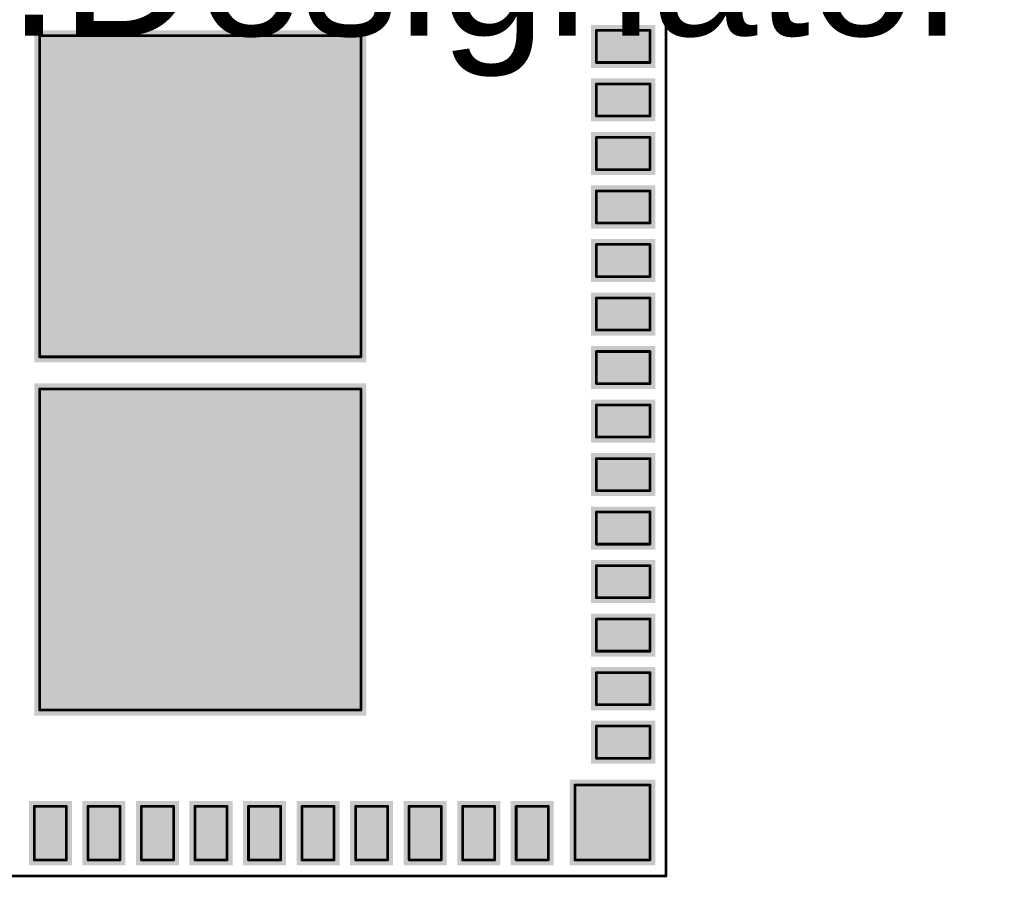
# Model space of a CAD drawing. Header units: inches. Extents: x -0.237 to 0.361, y -0.315 to 0.315.
# Tile 2 of 4: x -0.001 to 0.361, y -0.315 to 0. Entities that reach past the tile are written whole.
import ezdxf

# ---------------------------------------------------------------- set-up
doc = ezdxf.new("R2010")
doc.units = ezdxf.units.IN
doc.header["$MEASUREMENT"] = 0
for name, color, linetype in [('Top Layer', 1, 'Continuous'), ('Top Paste', 8, 'Continuous'), ('Top Solder', 216, 'Continuous'), ('Top Top Assembly-Bottom Assembly', 56, 'Continuous')]:
    doc.layers.add(name, color=color, linetype=linetype)
doc.styles.add('Arial', font='txt', dxfattribs={"height": 0.2})

msp = doc.modelspace()

# ---------------------------------------------------------------- hatches: boundary and pattern name
at = {"layer": 'Top Layer'}
for points in [[(0.12402, -0.12402), (0.00591, -0.12402), (0.00591, -0.00591), (0.12402, -0.00591)], [(0.23031, -0.00394), (0.23031, -0.01575), (0.21063, -0.01575), (0.21063, -0.00394)], [(0.23031, -0.02362), (0.23031, -0.03543), (0.21063, -0.03543), (0.21063, -0.02362)], [(0.23031, -0.04331), (0.23031, -0.05512), (0.21063, -0.05512), (0.21063, -0.04331)], [(0.23031, -0.06299), (0.23031, -0.0748), (0.21063, -0.0748), (0.21063, -0.06299)], [(0.23031, -0.08268), (0.23031, -0.09449), (0.21063, -0.09449), (0.21063, -0.08268)], [(0.23031, -0.10236), (0.23031, -0.11417), (0.21063, -0.11417), (0.21063, -0.10236)], [(0.23031, -0.12205), (0.23031, -0.13386), (0.21063, -0.13386), (0.21063, -0.12205)], [(0.12402, -0.25394), (0.00591, -0.25394), (0.00591, -0.13583), (0.12402, -0.13583)], [(0.23031, -0.14173), (0.23031, -0.15354), (0.21063, -0.15354), (0.21063, -0.14173)], [(0.23031, -0.16142), (0.23031, -0.17323), (0.21063, -0.17323), (0.21063, -0.16142)], [(0.23031, -0.1811), (0.23031, -0.19291), (0.21063, -0.19291), (0.21063, -0.1811)], [(0.23031, -0.20079), (0.23031, -0.2126), (0.21063, -0.2126), (0.21063, -0.20079)], [(0.23031, -0.22047), (0.23031, -0.23228), (0.21063, -0.23228), (0.21063, -0.22047)], [(0.23031, -0.24016), (0.23031, -0.25197), (0.21063, -0.25197), (0.21063, -0.24016)], [(0.21063, -0.27165), (0.21063, -0.25984), (0.23031, -0.25984), (0.23031, -0.27165)], [(0.23031, -0.2815), (0.23031, -0.30906), (0.20276, -0.30906), (0.20276, -0.2815)], [(0.01577, -0.30906), (0.00396, -0.30906), (0.00396, -0.28937), (0.01577, -0.28937)], [(0.03545, -0.30906), (0.02364, -0.30906), (0.02364, -0.28937), (0.03545, -0.28937)], [(0.05512, -0.30906), (0.04331, -0.30906), (0.04331, -0.28937), (0.05512, -0.28937)], [(0.07482, -0.30906), (0.06301, -0.30906), (0.06301, -0.28937), (0.07482, -0.28937)], [(0.09449, -0.30906), (0.08268, -0.30906), (0.08268, -0.28937), (0.09449, -0.28937)], [(0.11419, -0.30906), (0.10238, -0.30906), (0.10238, -0.28937), (0.11419, -0.28937)], [(0.13388, -0.30906), (0.12207, -0.30906), (0.12207, -0.28937), (0.13388, -0.28937)], [(0.15354, -0.30906), (0.14173, -0.30906), (0.14173, -0.28937), (0.15354, -0.28937)], [(0.17325, -0.30906), (0.16144, -0.30906), (0.16144, -0.28937), (0.17325, -0.28937)], [(0.19291, -0.30906), (0.1811, -0.30906), (0.1811, -0.28937), (0.19291, -0.28937)]]:
    msp.add_hatch(color=1, dxfattribs=at).paths.add_polyline_path(points)
at = {"layer": 'Top Paste'}
for points in [[(0.12402, -0.12402), (0.00591, -0.12402), (0.00591, -0.00591), (0.12402, -0.00591)], [(0.23031, -0.00394), (0.23031, -0.01575), (0.21063, -0.01575), (0.21063, -0.00394)], [(0.23031, -0.02362), (0.23031, -0.03543), (0.21063, -0.03543), (0.21063, -0.02362)], [(0.23031, -0.04331), (0.23031, -0.05512), (0.21063, -0.05512), (0.21063, -0.04331)], [(0.23031, -0.06299), (0.23031, -0.0748), (0.21063, -0.0748), (0.21063, -0.06299)], [(0.23031, -0.08268), (0.23031, -0.09449), (0.21063, -0.09449), (0.21063, -0.08268)], [(0.23031, -0.10236), (0.23031, -0.11417), (0.21063, -0.11417), (0.21063, -0.10236)], [(0.23031, -0.12205), (0.23031, -0.13386), (0.21063, -0.13386), (0.21063, -0.12205)], [(0.12402, -0.25394), (0.00591, -0.25394), (0.00591, -0.13583), (0.12402, -0.13583)], [(0.23031, -0.14173), (0.23031, -0.15354), (0.21063, -0.15354), (0.21063, -0.14173)], [(0.23031, -0.16142), (0.23031, -0.17323), (0.21063, -0.17323), (0.21063, -0.16142)], [(0.23031, -0.1811), (0.23031, -0.19291), (0.21063, -0.19291), (0.21063, -0.1811)], [(0.23031, -0.20079), (0.23031, -0.2126), (0.21063, -0.2126), (0.21063, -0.20079)], [(0.23031, -0.22047), (0.23031, -0.23228), (0.21063, -0.23228), (0.21063, -0.22047)], [(0.23031, -0.24016), (0.23031, -0.25197), (0.21063, -0.25197), (0.21063, -0.24016)], [(0.21063, -0.27165), (0.21063, -0.25984), (0.23031, -0.25984), (0.23031, -0.27165)], [(0.23031, -0.2815), (0.23031, -0.30906), (0.20276, -0.30906), (0.20276, -0.2815)], [(0.01577, -0.30906), (0.00396, -0.30906), (0.00396, -0.28937), (0.01577, -0.28937)], [(0.03545, -0.30906), (0.02364, -0.30906), (0.02364, -0.28937), (0.03545, -0.28937)], [(0.05512, -0.30906), (0.04331, -0.30906), (0.04331, -0.28937), (0.05512, -0.28937)], [(0.07482, -0.30906), (0.06301, -0.30906), (0.06301, -0.28937), (0.07482, -0.28937)], [(0.09449, -0.30906), (0.08268, -0.30906), (0.08268, -0.28937), (0.09449, -0.28937)], [(0.11419, -0.30906), (0.10238, -0.30906), (0.10238, -0.28937), (0.11419, -0.28937)], [(0.13388, -0.30906), (0.12207, -0.30906), (0.12207, -0.28937), (0.13388, -0.28937)], [(0.15354, -0.30906), (0.14173, -0.30906), (0.14173, -0.28937), (0.15354, -0.28937)], [(0.17325, -0.30906), (0.16144, -0.30906), (0.16144, -0.28937), (0.17325, -0.28937)], [(0.19291, -0.30906), (0.1811, -0.30906), (0.1811, -0.28937), (0.19291, -0.28937)]]:
    msp.add_hatch(color=8, dxfattribs=at).paths.add_polyline_path(points)
at = {"layer": 'Top Solder'}
for points in [[(0.23232, -0.00193), (0.23232, -0.01776), (0.20862, -0.01776), (0.20862, -0.00193)], [(0.12602, -0.12602), (0.0039, -0.12602), (0.0039, -0.0039), (0.12602, -0.0039)], [(0.23232, -0.02161), (0.23232, -0.03744), (0.20862, -0.03744), (0.20862, -0.02161)], [(0.23232, -0.0413), (0.23232, -0.05713), (0.20862, -0.05713), (0.20862, -0.0413)], [(0.23232, -0.06098), (0.23232, -0.07681), (0.20862, -0.07681), (0.20862, -0.06098)], [(0.23232, -0.08067), (0.23232, -0.0965), (0.20862, -0.0965), (0.20862, -0.08067)], [(0.23232, -0.10035), (0.23232, -0.11618), (0.20862, -0.11618), (0.20862, -0.10035)], [(0.23232, -0.12004), (0.23232, -0.13587), (0.20862, -0.13587), (0.20862, -0.12004)], [(0.12602, -0.25595), (0.0039, -0.25595), (0.0039, -0.13382), (0.12602, -0.13382)], [(0.23232, -0.13972), (0.23232, -0.15555), (0.20862, -0.15555), (0.20862, -0.13972)], [(0.23232, -0.15941), (0.23232, -0.17524), (0.20862, -0.17524), (0.20862, -0.15941)], [(0.23232, -0.17909), (0.23232, -0.19492), (0.20862, -0.19492), (0.20862, -0.17909)], [(0.23232, -0.19878), (0.23232, -0.21461), (0.20862, -0.21461), (0.20862, -0.19878)], [(0.23232, -0.21846), (0.23232, -0.23429), (0.20862, -0.23429), (0.20862, -0.21846)], [(0.23232, -0.23815), (0.23232, -0.25398), (0.20862, -0.25398), (0.20862, -0.23815)], [(0.20862, -0.27366), (0.20862, -0.25783), (0.23232, -0.25783), (0.23232, -0.27366)], [(0.23232, -0.27949), (0.23232, -0.31106), (0.20075, -0.31106), (0.20075, -0.27949)], [(0.01778, -0.31106), (0.00195, -0.31106), (0.00195, -0.28736), (0.01778, -0.28736)], [(0.03746, -0.31106), (0.02163, -0.31106), (0.02163, -0.28736), (0.03746, -0.28736)], [(0.05713, -0.31106), (0.0413, -0.31106), (0.0413, -0.28736), (0.05713, -0.28736)], [(0.07683, -0.31106), (0.061, -0.31106), (0.061, -0.28736), (0.07683, -0.28736)], [(0.0965, -0.31106), (0.08067, -0.31106), (0.08067, -0.28736), (0.0965, -0.28736)], [(0.1162, -0.31106), (0.10037, -0.31106), (0.10037, -0.28736), (0.1162, -0.28736)], [(0.13589, -0.31106), (0.12006, -0.31106), (0.12006, -0.28736), (0.13589, -0.28736)], [(0.15555, -0.31106), (0.13972, -0.31106), (0.13972, -0.28736), (0.15555, -0.28736)], [(0.17526, -0.31106), (0.15943, -0.31106), (0.15943, -0.28736), (0.17526, -0.28736)], [(0.19492, -0.31106), (0.17909, -0.31106), (0.17909, -0.28736), (0.19492, -0.28736)]]:
    msp.add_hatch(color=216, dxfattribs=at).paths.add_polyline_path(points)

# ---------------------------------------------------------------- linework, layer by layer
at = {"layer": 'Top Top Assembly-Bottom Assembly', "const_width": 0.001}
for points in [[(0.23622, -0.31496), (0.23622, 0.31496)], [(0.21063, -0.00394), (0.23031, -0.00394)], [(0.21063, -0.01575), (0.21063, -0.00394)], [(0.23031, -0.01575), (0.23031, -0.00394)], [(0.00591, -0.12402), (0.00591, -0.00591)], [(0.00591, -0.00591), (0.12402, -0.00591)], [(0.12402, -0.12402), (0.12402, -0.00591)], [(0.21063, -0.01575), (0.23031, -0.01575)], [(0.21063, -0.02362), (0.23031, -0.02362)], [(0.21063, -0.03543), (0.21063, -0.02362)], [(0.23031, -0.03543), (0.23031, -0.02362)], [(0.21063, -0.03543), (0.23031, -0.03543)], [(0.21063, -0.04331), (0.23031, -0.04331)], [(0.21063, -0.05512), (0.21063, -0.04331)], [(0.23031, -0.05512), (0.23031, -0.04331)], [(0.21063, -0.05512), (0.23031, -0.05512)], [(0.21063, -0.06299), (0.23031, -0.06299)], [(0.21063, -0.0748), (0.21063, -0.06299)], [(0.23031, -0.0748), (0.23031, -0.06299)], [(0.21063, -0.0748), (0.23031, -0.0748)], [(0.21063, -0.08268), (0.23031, -0.08268)], [(0.21063, -0.09449), (0.21063, -0.08268)], [(0.23031, -0.09449), (0.23031, -0.08268)], [(0.21063, -0.09449), (0.23031, -0.09449)], [(0.21063, -0.10236), (0.23031, -0.10236)], [(0.21063, -0.11417), (0.21063, -0.10236)], [(0.23031, -0.11417), (0.23031, -0.10236)], [(0.21063, -0.11417), (0.23031, -0.11417)], [(0.21063, -0.12205), (0.23031, -0.12205)], [(0.21063, -0.13386), (0.21063, -0.12205)], [(0.23031, -0.13386), (0.23031, -0.12205)], [(0.00591, -0.12402), (0.12402, -0.12402)], [(0.21063, -0.13386), (0.23031, -0.13386)], [(0.00591, -0.25394), (0.00591, -0.13583)], [(0.00591, -0.13583), (0.12402, -0.13583)], [(0.12402, -0.25394), (0.12402, -0.13583)], [(0.21063, -0.14173), (0.23031, -0.14173)], [(0.21063, -0.15354), (0.21063, -0.14173)], [(0.23031, -0.15354), (0.23031, -0.14173)], [(0.21063, -0.15354), (0.23031, -0.15354)], [(0.21063, -0.16142), (0.23031, -0.16142)], [(0.21063, -0.17323), (0.21063, -0.16142)], [(0.23031, -0.17323), (0.23031, -0.16142)], [(0.21063, -0.17323), (0.23031, -0.17323)], [(0.21063, -0.1811), (0.23031, -0.1811)], [(0.21063, -0.19291), (0.21063, -0.1811)], [(0.23031, -0.19291), (0.23031, -0.1811)], [(0.21063, -0.19291), (0.23031, -0.19291)], [(0.21063, -0.20079), (0.23031, -0.20079)], [(0.21063, -0.2126), (0.21063, -0.20079)], [(0.23031, -0.2126), (0.23031, -0.20079)], [(0.21063, -0.2126), (0.23031, -0.2126)], [(0.21063, -0.22047), (0.23031, -0.22047)], [(0.21063, -0.23228), (0.21063, -0.22047)], [(0.23031, -0.23228), (0.23031, -0.22047)], [(0.21063, -0.23228), (0.23031, -0.23228)], [(0.21063, -0.24016), (0.23031, -0.24016)], [(0.21063, -0.25197), (0.21063, -0.24016)], [(0.23031, -0.25197), (0.23031, -0.24016)], [(0.21063, -0.25197), (0.23031, -0.25197)], [(0.00591, -0.25394), (0.12402, -0.25394)], [(0.21063, -0.25984), (0.23031, -0.25984)], [(0.21063, -0.27165), (0.21063, -0.25984)], [(0.23031, -0.27165), (0.23031, -0.25984)], [(0.21063, -0.27165), (0.23031, -0.27165)], [(0.20276, -0.2815), (0.23031, -0.2815)], [(0.20276, -0.30906), (0.20276, -0.2815)], [(0.23031, -0.30906), (0.23031, -0.2815)], [(0.00396, -0.30906), (0.00396, -0.28937)], [(0.00396, -0.28937), (0.01577, -0.28937)], [(0.01577, -0.30906), (0.01577, -0.28937)], [(0.02364, -0.30906), (0.02364, -0.28937)], [(0.02364, -0.28937), (0.03545, -0.28937)], [(0.03545, -0.30906), (0.03545, -0.28937)], [(0.04333, -0.30906), (0.04333, -0.28937)], [(0.04333, -0.28937), (0.05514, -0.28937)], [(0.05514, -0.30906), (0.05514, -0.28937)], [(0.06301, -0.30906), (0.06301, -0.28937)], [(0.06301, -0.28937), (0.07482, -0.28937)], [(0.07482, -0.30906), (0.07482, -0.28937)], [(0.0827, -0.30906), (0.0827, -0.28937)], [(0.0827, -0.28937), (0.09451, -0.28937)], [(0.09451, -0.30906), (0.09451, -0.28937)], [(0.10238, -0.30906), (0.10238, -0.28937)], [(0.10238, -0.28937), (0.11419, -0.28937)], [(0.11419, -0.30906), (0.11419, -0.28937)], [(0.12207, -0.30906), (0.12207, -0.28937)], [(0.12207, -0.28937), (0.13388, -0.28937)], [(0.13388, -0.30906), (0.13388, -0.28937)], [(0.14175, -0.30906), (0.14175, -0.28937)], [(0.14175, -0.28937), (0.15356, -0.28937)], [(0.15356, -0.30906), (0.15356, -0.28937)], [(0.16144, -0.30906), (0.16144, -0.28937)], [(0.16144, -0.28937), (0.17325, -0.28937)], [(0.17325, -0.30906), (0.17325, -0.28937)], [(0.18112, -0.30906), (0.18112, -0.28937)], [(0.18112, -0.28937), (0.19293, -0.28937)], [(0.19293, -0.30906), (0.19293, -0.28937)], [(0.00396, -0.30906), (0.01577, -0.30906)], [(0.02364, -0.30906), (0.03545, -0.30906)], [(0.04333, -0.30906), (0.05514, -0.30906)], [(0.06301, -0.30906), (0.07482, -0.30906)], [(0.0827, -0.30906), (0.09451, -0.30906)], [(0.10238, -0.30906), (0.11419, -0.30906)], [(0.12207, -0.30906), (0.13388, -0.30906)], [(0.14175, -0.30906), (0.15356, -0.30906)], [(0.16144, -0.30906), (0.17325, -0.30906)], [(0.18112, -0.30906), (0.19293, -0.30906)], [(0.20276, -0.30906), (0.23031, -0.30906)], [(-0.23622, -0.31496), (0.23622, -0.31496)]]:
    msp.add_lwpolyline(points, dxfattribs=at)
at = {"layer": 'Top Top Assembly-Bottom Assembly', "const_width": 0.0005}
for points in [[(0.21038, -0.00394, 1), (0.21088, -0.00394, 1)], [(0.21038, -0.00394, 1), (0.21088, -0.00394, 1)], [(0.23006, -0.00394, 1), (0.23056, -0.00394, 1)], [(0.23006, -0.00394, 1), (0.23056, -0.00394, 1)], [(0.00566, -0.00591, 1), (0.00616, -0.00591, 1)], [(0.00566, -0.00591, 1), (0.00616, -0.00591, 1)], [(0.12377, -0.00591, 1), (0.12427, -0.00591, 1)], [(0.12377, -0.00591, 1), (0.12427, -0.00591, 1)], [(0.21038, -0.01575, 1), (0.21088, -0.01575, 1)], [(0.21038, -0.01575, 1), (0.21088, -0.01575, 1)], [(0.23006, -0.01575, 1), (0.23056, -0.01575, 1)], [(0.23006, -0.01575, 1), (0.23056, -0.01575, 1)], [(0.21038, -0.02362, 1), (0.21088, -0.02362, 1)], [(0.21038, -0.02362, 1), (0.21088, -0.02362, 1)], [(0.23006, -0.02362, 1), (0.23056, -0.02362, 1)], [(0.23006, -0.02362, 1), (0.23056, -0.02362, 1)], [(0.21038, -0.03543, 1), (0.21088, -0.03543, 1)], [(0.21038, -0.03543, 1), (0.21088, -0.03543, 1)], [(0.23006, -0.03543, 1), (0.23056, -0.03543, 1)], [(0.23006, -0.03543, 1), (0.23056, -0.03543, 1)], [(0.21038, -0.04331, 1), (0.21088, -0.04331, 1)], [(0.21038, -0.04331, 1), (0.21088, -0.04331, 1)], [(0.23006, -0.04331, 1), (0.23056, -0.04331, 1)], [(0.23006, -0.04331, 1), (0.23056, -0.04331, 1)], [(0.21038, -0.05512, 1), (0.21088, -0.05512, 1)], [(0.21038, -0.05512, 1), (0.21088, -0.05512, 1)], [(0.23006, -0.05512, 1), (0.23056, -0.05512, 1)], [(0.23006, -0.05512, 1), (0.23056, -0.05512, 1)], [(0.21038, -0.06299, 1), (0.21088, -0.06299, 1)], [(0.21038, -0.06299, 1), (0.21088, -0.06299, 1)], [(0.23006, -0.06299, 1), (0.23056, -0.06299, 1)], [(0.23006, -0.06299, 1), (0.23056, -0.06299, 1)], [(0.21038, -0.0748, 1), (0.21088, -0.0748, 1)], [(0.21038, -0.0748, 1), (0.21088, -0.0748, 1)], [(0.23006, -0.0748, 1), (0.23056, -0.0748, 1)], [(0.23006, -0.0748, 1), (0.23056, -0.0748, 1)], [(0.21038, -0.08268, 1), (0.21088, -0.08268, 1)], [(0.21038, -0.08268, 1), (0.21088, -0.08268, 1)], [(0.23006, -0.08268, 1), (0.23056, -0.08268, 1)], [(0.23006, -0.08268, 1), (0.23056, -0.08268, 1)], [(0.21038, -0.09449, 1), (0.21088, -0.09449, 1)], [(0.21038, -0.09449, 1), (0.21088, -0.09449, 1)], [(0.23006, -0.09449, 1), (0.23056, -0.09449, 1)], [(0.23006, -0.09449, 1), (0.23056, -0.09449, 1)], [(0.21038, -0.10236, 1), (0.21088, -0.10236, 1)], [(0.21038, -0.10236, 1), (0.21088, -0.10236, 1)], [(0.23006, -0.10236, 1), (0.23056, -0.10236, 1)], [(0.23006, -0.10236, 1), (0.23056, -0.10236, 1)], [(0.21038, -0.11417, 1), (0.21088, -0.11417, 1)], [(0.21038, -0.11417, 1), (0.21088, -0.11417, 1)], [(0.23006, -0.11417, 1), (0.23056, -0.11417, 1)], [(0.23006, -0.11417, 1), (0.23056, -0.11417, 1)], [(0.21038, -0.12205, 1), (0.21088, -0.12205, 1)], [(0.21038, -0.12205, 1), (0.21088, -0.12205, 1)], [(0.23006, -0.12205, 1), (0.23056, -0.12205, 1)], [(0.23006, -0.12205, 1), (0.23056, -0.12205, 1)], [(0.00566, -0.12402, 1), (0.00616, -0.12402, 1)], [(0.00566, -0.12402, 1), (0.00616, -0.12402, 1)], [(0.12377, -0.12402, 1), (0.12427, -0.12402, 1)], [(0.12377, -0.12402, 1), (0.12427, -0.12402, 1)], [(0.21038, -0.13386, 1), (0.21088, -0.13386, 1)], [(0.21038, -0.13386, 1), (0.21088, -0.13386, 1)], [(0.23006, -0.13386, 1), (0.23056, -0.13386, 1)], [(0.23006, -0.13386, 1), (0.23056, -0.13386, 1)], [(0.00566, -0.13583, 1), (0.00616, -0.13583, 1)], [(0.00566, -0.13583, 1), (0.00616, -0.13583, 1)], [(0.12377, -0.13583, 1), (0.12427, -0.13583, 1)], [(0.12377, -0.13583, 1), (0.12427, -0.13583, 1)], [(0.21038, -0.14173, 1), (0.21088, -0.14173, 1)], [(0.21038, -0.14173, 1), (0.21088, -0.14173, 1)], [(0.23006, -0.14173, 1), (0.23056, -0.14173, 1)], [(0.23006, -0.14173, 1), (0.23056, -0.14173, 1)], [(0.21038, -0.15354, 1), (0.21088, -0.15354, 1)], [(0.21038, -0.15354, 1), (0.21088, -0.15354, 1)], [(0.23006, -0.15354, 1), (0.23056, -0.15354, 1)], [(0.23006, -0.15354, 1), (0.23056, -0.15354, 1)], [(0.21038, -0.16142, 1), (0.21088, -0.16142, 1)], [(0.21038, -0.16142, 1), (0.21088, -0.16142, 1)], [(0.23006, -0.16142, 1), (0.23056, -0.16142, 1)], [(0.23006, -0.16142, 1), (0.23056, -0.16142, 1)], [(0.21038, -0.17323, 1), (0.21088, -0.17323, 1)], [(0.21038, -0.17323, 1), (0.21088, -0.17323, 1)], [(0.23006, -0.17323, 1), (0.23056, -0.17323, 1)], [(0.23006, -0.17323, 1), (0.23056, -0.17323, 1)], [(0.21038, -0.1811, 1), (0.21088, -0.1811, 1)], [(0.21038, -0.1811, 1), (0.21088, -0.1811, 1)], [(0.23006, -0.1811, 1), (0.23056, -0.1811, 1)], [(0.23006, -0.1811, 1), (0.23056, -0.1811, 1)], [(0.21038, -0.19291, 1), (0.21088, -0.19291, 1)], [(0.21038, -0.19291, 1), (0.21088, -0.19291, 1)], [(0.23006, -0.19291, 1), (0.23056, -0.19291, 1)], [(0.23006, -0.19291, 1), (0.23056, -0.19291, 1)], [(0.21038, -0.20079, 1), (0.21088, -0.20079, 1)], [(0.21038, -0.20079, 1), (0.21088, -0.20079, 1)], [(0.23006, -0.20079, 1), (0.23056, -0.20079, 1)], [(0.23006, -0.20079, 1), (0.23056, -0.20079, 1)], [(0.21038, -0.2126, 1), (0.21088, -0.2126, 1)], [(0.21038, -0.2126, 1), (0.21088, -0.2126, 1)], [(0.23006, -0.2126, 1), (0.23056, -0.2126, 1)], [(0.23006, -0.2126, 1), (0.23056, -0.2126, 1)], [(0.21038, -0.22047, 1), (0.21088, -0.22047, 1)], [(0.21038, -0.22047, 1), (0.21088, -0.22047, 1)], [(0.23006, -0.22047, 1), (0.23056, -0.22047, 1)], [(0.23006, -0.22047, 1), (0.23056, -0.22047, 1)], [(0.21038, -0.23228, 1), (0.21088, -0.23228, 1)], [(0.21038, -0.23228, 1), (0.21088, -0.23228, 1)], [(0.23006, -0.23228, 1), (0.23056, -0.23228, 1)], [(0.23006, -0.23228, 1), (0.23056, -0.23228, 1)], [(0.21038, -0.24016, 1), (0.21088, -0.24016, 1)], [(0.21038, -0.24016, 1), (0.21088, -0.24016, 1)], [(0.23006, -0.24016, 1), (0.23056, -0.24016, 1)], [(0.23006, -0.24016, 1), (0.23056, -0.24016, 1)], [(0.21038, -0.25197, 1), (0.21088, -0.25197, 1)], [(0.21038, -0.25197, 1), (0.21088, -0.25197, 1)], [(0.23006, -0.25197, 1), (0.23056, -0.25197, 1)], [(0.23006, -0.25197, 1), (0.23056, -0.25197, 1)], [(0.00566, -0.25394, 1), (0.00616, -0.25394, 1)], [(0.00566, -0.25394, 1), (0.00616, -0.25394, 1)], [(0.12377, -0.25394, 1), (0.12427, -0.25394, 1)], [(0.12377, -0.25394, 1), (0.12427, -0.25394, 1)], [(0.21038, -0.25984, 1), (0.21088, -0.25984, 1)], [(0.21038, -0.25984, 1), (0.21088, -0.25984, 1)], [(0.23006, -0.25984, 1), (0.23056, -0.25984, 1)], [(0.23006, -0.25984, 1), (0.23056, -0.25984, 1)], [(0.21038, -0.27165, 1), (0.21088, -0.27165, 1)], [(0.21038, -0.27165, 1), (0.21088, -0.27165, 1)], [(0.23006, -0.27165, 1), (0.23056, -0.27165, 1)], [(0.23006, -0.27165, 1), (0.23056, -0.27165, 1)], [(0.20251, -0.2815, 1), (0.20301, -0.2815, 1)], [(0.20251, -0.2815, 1), (0.20301, -0.2815, 1)], [(0.23006, -0.2815, 1), (0.23056, -0.2815, 1)], [(0.23006, -0.2815, 1), (0.23056, -0.2815, 1)], [(0.00371, -0.28937, 1), (0.00421, -0.28937, 1)], [(0.00371, -0.28937, 1), (0.00421, -0.28937, 1)], [(0.01552, -0.28937, 1), (0.01602, -0.28937, 1)], [(0.01552, -0.28937, 1), (0.01602, -0.28937, 1)], [(0.02339, -0.28937, 1), (0.02389, -0.28937, 1)], [(0.02339, -0.28937, 1), (0.02389, -0.28937, 1)], [(0.0352, -0.28937, 1), (0.0357, -0.28937, 1)], [(0.0352, -0.28937, 1), (0.0357, -0.28937, 1)], [(0.04308, -0.28937, 1), (0.04358, -0.28937, 1)], [(0.04308, -0.28937, 1), (0.04358, -0.28937, 1)], [(0.05489, -0.28937, 1), (0.05539, -0.28937, 1)], [(0.05489, -0.28937, 1), (0.05539, -0.28937, 1)], [(0.06276, -0.28937, 1), (0.06326, -0.28937, 1)], [(0.06276, -0.28937, 1), (0.06326, -0.28937, 1)], [(0.07457, -0.28937, 1), (0.07507, -0.28937, 1)], [(0.07457, -0.28937, 1), (0.07507, -0.28937, 1)], [(0.08245, -0.28937, 1), (0.08295, -0.28937, 1)], [(0.08245, -0.28937, 1), (0.08295, -0.28937, 1)], [(0.09426, -0.28937, 1), (0.09476, -0.28937, 1)], [(0.09426, -0.28937, 1), (0.09476, -0.28937, 1)], [(0.10213, -0.28937, 1), (0.10263, -0.28937, 1)], [(0.10213, -0.28937, 1), (0.10263, -0.28937, 1)], [(0.11394, -0.28937, 1), (0.11444, -0.28937, 1)], [(0.11394, -0.28937, 1), (0.11444, -0.28937, 1)], [(0.12182, -0.28937, 1), (0.12232, -0.28937, 1)], [(0.12182, -0.28937, 1), (0.12232, -0.28937, 1)], [(0.13363, -0.28937, 1), (0.13413, -0.28937, 1)], [(0.13363, -0.28937, 1), (0.13413, -0.28937, 1)], [(0.1415, -0.28937, 1), (0.142, -0.28937, 1)], [(0.1415, -0.28937, 1), (0.142, -0.28937, 1)], [(0.15331, -0.28937, 1), (0.15381, -0.28937, 1)], [(0.15331, -0.28937, 1), (0.15381, -0.28937, 1)], [(0.16119, -0.28937, 1), (0.16169, -0.28937, 1)], [(0.16119, -0.28937, 1), (0.16169, -0.28937, 1)], [(0.173, -0.28937, 1), (0.1735, -0.28937, 1)], [(0.173, -0.28937, 1), (0.1735, -0.28937, 1)], [(0.18087, -0.28937, 1), (0.18137, -0.28937, 1)], [(0.18087, -0.28937, 1), (0.18137, -0.28937, 1)], [(0.19268, -0.28937, 1), (0.19318, -0.28937, 1)], [(0.19268, -0.28937, 1), (0.19318, -0.28937, 1)], [(0.00371, -0.30906, 1), (0.00421, -0.30906, 1)], [(0.00371, -0.30906, 1), (0.00421, -0.30906, 1)], [(0.01552, -0.30906, 1), (0.01602, -0.30906, 1)], [(0.01552, -0.30906, 1), (0.01602, -0.30906, 1)], [(0.02339, -0.30906, 1), (0.02389, -0.30906, 1)], [(0.02339, -0.30906, 1), (0.02389, -0.30906, 1)], [(0.0352, -0.30906, 1), (0.0357, -0.30906, 1)], [(0.0352, -0.30906, 1), (0.0357, -0.30906, 1)], [(0.04308, -0.30906, 1), (0.04358, -0.30906, 1)], [(0.04308, -0.30906, 1), (0.04358, -0.30906, 1)], [(0.05489, -0.30906, 1), (0.05539, -0.30906, 1)], [(0.05489, -0.30906, 1), (0.05539, -0.30906, 1)], [(0.06276, -0.30906, 1), (0.06326, -0.30906, 1)], [(0.06276, -0.30906, 1), (0.06326, -0.30906, 1)], [(0.07457, -0.30906, 1), (0.07507, -0.30906, 1)], [(0.07457, -0.30906, 1), (0.07507, -0.30906, 1)], [(0.08245, -0.30906, 1), (0.08295, -0.30906, 1)], [(0.08245, -0.30906, 1), (0.08295, -0.30906, 1)], [(0.09426, -0.30906, 1), (0.09476, -0.30906, 1)], [(0.09426, -0.30906, 1), (0.09476, -0.30906, 1)], [(0.10213, -0.30906, 1), (0.10263, -0.30906, 1)], [(0.10213, -0.30906, 1), (0.10263, -0.30906, 1)], [(0.11394, -0.30906, 1), (0.11444, -0.30906, 1)], [(0.11394, -0.30906, 1), (0.11444, -0.30906, 1)], [(0.12182, -0.30906, 1), (0.12232, -0.30906, 1)], [(0.12182, -0.30906, 1), (0.12232, -0.30906, 1)], [(0.13363, -0.30906, 1), (0.13413, -0.30906, 1)], [(0.13363, -0.30906, 1), (0.13413, -0.30906, 1)], [(0.1415, -0.30906, 1), (0.142, -0.30906, 1)], [(0.1415, -0.30906, 1), (0.142, -0.30906, 1)], [(0.15331, -0.30906, 1), (0.15381, -0.30906, 1)], [(0.15331, -0.30906, 1), (0.15381, -0.30906, 1)], [(0.16119, -0.30906, 1), (0.16169, -0.30906, 1)], [(0.16119, -0.30906, 1), (0.16169, -0.30906, 1)], [(0.173, -0.30906, 1), (0.1735, -0.30906, 1)], [(0.173, -0.30906, 1), (0.1735, -0.30906, 1)], [(0.18087, -0.30906, 1), (0.18137, -0.30906, 1)], [(0.18087, -0.30906, 1), (0.18137, -0.30906, 1)], [(0.19268, -0.30906, 1), (0.19318, -0.30906, 1)], [(0.19268, -0.30906, 1), (0.19318, -0.30906, 1)], [(0.20251, -0.30906, 1), (0.20301, -0.30906, 1)], [(0.20251, -0.30906, 1), (0.20301, -0.30906, 1)], [(0.23006, -0.30906, 1), (0.23056, -0.30906, 1)], [(0.23006, -0.30906, 1), (0.23056, -0.30906, 1)], [(0.23597, -0.31496, 1), (0.23647, -0.31496, 1)], [(0.23597, -0.31496, 1), (0.23647, -0.31496, 1)]]:
    msp.add_lwpolyline(points, format="xyb", close=True, dxfattribs=at)

# ---------------------------------------------------------------- texts
at = {"layer": 'Top Top Assembly-Bottom Assembly', "style": 'Arial'}
msp.add_text('.Designator', height=0.05, rotation=360, dxfattribs=at).set_placement((-0.00591, -0.00591))

doc.saveas('drawing.dxf')
